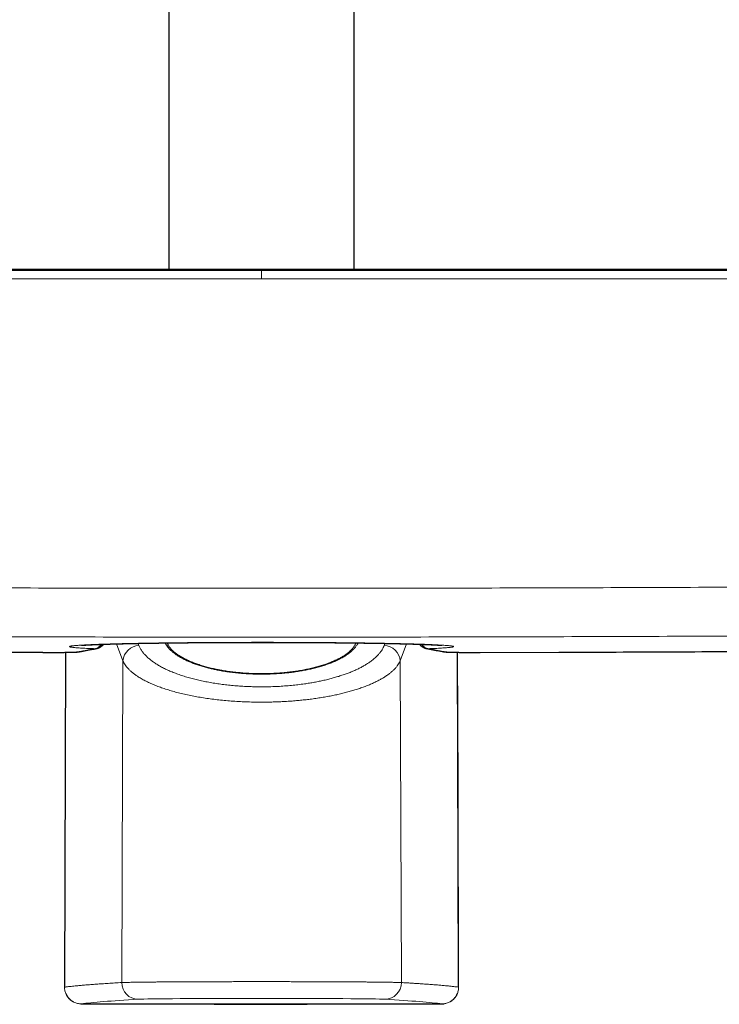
# Model space of a CAD drawing. Header units: millimetres. Extents: x 8 to 1162, y 12 to 2222.
# Tile 38 of 54: x 594 to 661, y 1521 to 1615. Entities that reach past the tile are written whole.
import ezdxf

# ---------------------------------------------------------------- set-up
doc = ezdxf.new("R2010")
doc.units = ezdxf.units.MM

msp = doc.modelspace()

# ---------------------------------------------------------------- linework, layer by layer
at = {"color": 7, "linetype": 'Continuous', "lineweight": 30}
for p, q in [((608.198, 1853.143), (608.198, 1591.376)), ((625.998, 1591.376), (625.998, 1853.143)), ((596.083, 1554.579), (596.083, 1554.58)), ((598.262, 1554.59), (598.167, 1522.417)), ((599.605, 1554.646), (599.581, 1554.642)), ((634.591, 1554.646), (634.615, 1554.642)), ((638.113, 1554.58), (645.675, 1554.6)), ((599.735, 1520.814), (599.769, 1520.812)), ((600.162, 1520.812), (611.184, 1520.812)), ((611.184, 1520.812), (617.098, 1520.812)), ((617.098, 1520.812), (623.012, 1520.812)), ((623.012, 1520.812), (634.034, 1520.812))]:
    msp.add_line(p, q, dxfattribs=at)
at = {"color": 8, "linetype": 'Continuous', "lineweight": 0}
for p, q in [((617.098, 1590.486), (617.098, 1591.084)), ((603.772, 1553.777), (603.162, 1555.404)), ((605.243, 1555.451), (605.316, 1555.256)), ((628.88, 1555.256), (628.953, 1555.451)), ((631.034, 1555.404), (630.424, 1553.777)), ((638.113, 1554.58), (645.664, 1554.602)), ((638.113, 1554.579), (638.113, 1554.58)), ((603.666, 1522.862), (603.772, 1553.777)), ((630.53, 1522.862), (630.424, 1553.777)), ((598.168, 1522.417), (598.167, 1522.417)), ((636.029, 1522.417), (636.028, 1522.417)), ((599.769, 1520.812), (600.162, 1520.812)), ((634.034, 1520.812), (634.427, 1520.812))]:
    msp.add_line(p, q, dxfattribs=at)
at = {"color": 8, "linetype": 'Continuous', "lineweight": 0, "flags": 128}
for points in [[(598.263, 1554.59), (598.259, 1553.323), (598.168, 1522.417)], [(599.581, 1554.642), (599.544, 1554.637), (599.451, 1554.632)], [(601.075, 1554.936), (601.168, 1554.941), (601.223, 1554.95)], [(633.121, 1554.936), (633.028, 1554.941), (632.973, 1554.95)], [(634.615, 1554.642), (634.652, 1554.637), (634.745, 1554.632)], [(636.028, 1522.417), (635.971, 1541.75), (635.933, 1554.59)]]:
    msp.add_lwpolyline(points, dxfattribs=at)
at = {"color": 7, "linetype": 'Continuous', "lineweight": 30, "flags": 128}
for points in [[(636.029, 1522.417), (635.993, 1534.592), (635.934, 1554.59)], [(599.769, 1520.812), (600.044, 1520.812), (600.162, 1520.812)], [(634.034, 1520.812), (634.309, 1520.812), (634.427, 1520.812)]]:
    msp.add_lwpolyline(points, dxfattribs=at)
at = {"color": 8, "linetype": 'Continuous', "lineweight": 0}
for centre, radius, start, end in [((605.407, 1553.616), 1.642, 93.15742, 174.35954), ((628.789, 1553.616), 1.642, 5.64046, 86.84258), ((605.259, 1522.85), 1.594, 179.57839, 269.55788), ((628.936, 1522.85), 1.594, 270.44212, 0.42161)]:
    msp.add_arc(centre, radius, start, end, dxfattribs=at)
for centre, major_axis, start_param, end_param in [((1168.453, 1520.502), (569.793, 0), 2.989392, 3.079204), ((617.098, 1521.24), (11.989, 0), 0.1522, 2.989392), ((65.742, 1520.502), (569.793, 0), 0.062388, 0.1522)]:
    msp.add_ellipse(centre, major_axis=major_axis, ratio=0.008727, start_param=start_param, end_param=end_param, dxfattribs=at)
for points, knots in [([(617.098, 1591.282), (614.19, 1591.282), (608.374, 1591.282), (598.291, 1591.282), (586.85, 1591.282), (576.183, 1591.282), (565.517, 1591.282), (554.852, 1591.282), (542.347, 1591.282), (530.137, 1591.282), (522.193, 1591.282), (518.221, 1591.282)], [0, 0, 0, 0, 0.088223, 0.176447, 0.305888, 0.43533, 0.50005, 0.629492, 0.758933, 0.879467, 1, 1, 1, 1]), ([(617.098, 1591.376), (617.098, 1591.376), (617.098, 1591.382), (617.098, 1591.36), (617.098, 1591.322), (617.098, 1591.289), (617.098, 1591.282)], [0, 0, 0, 0, 0.003684, 0.449657, 0.893533, 1, 1, 1, 1]), ([(617.098, 1591.084), (617.098, 1591.112), (617.098, 1591.167), (617.098, 1591.238), (617.098, 1591.266), (617.098, 1591.282)], [0, 0, 0, 0, 0.294917, 0.597543, 1, 1, 1, 1]), ([(617.098, 1591.282), (620.006, 1591.282), (625.822, 1591.282), (635.905, 1591.282), (647.346, 1591.282), (658.012, 1591.282), (668.678, 1591.282), (679.344, 1591.282), (691.849, 1591.282), (704.059, 1591.282), (712.003, 1591.282), (715.975, 1591.282)], [0, 0, 0, 0, 0.088223, 0.176447, 0.305888, 0.43533, 0.50005, 0.629492, 0.758933, 0.879467, 1, 1, 1, 1]), ([(518.205, 1590.486), (522.178, 1590.486), (530.123, 1590.486), (542.336, 1590.486), (554.842, 1590.486), (565.51, 1590.486), (576.177, 1590.486), (586.845, 1590.486), (598.288, 1590.486), (608.372, 1590.486), (614.189, 1590.486), (617.098, 1590.486)], [0, 0, 0, 0, 0.120533, 0.241067, 0.370508, 0.49995, 0.56467, 0.694112, 0.823553, 0.911777, 1, 1, 1, 1]), ([(715.99, 1590.486), (712.018, 1590.486), (704.073, 1590.486), (691.86, 1590.486), (679.354, 1590.486), (668.686, 1590.486), (658.019, 1590.486), (647.351, 1590.486), (635.908, 1590.486), (625.823, 1590.486), (620.006, 1590.486), (617.098, 1590.486)], [0, 0, 0, 0, 0.120533, 0.241067, 0.370508, 0.49995, 0.56467, 0.694112, 0.823553, 0.911777, 1, 1, 1, 1]), ([(519.3, 1561.248), (523.372, 1561.207), (531.517, 1561.126), (543.736, 1561.025), (555.955, 1560.938), (568.175, 1560.867), (580.395, 1560.812), (592.616, 1560.773), (604.837, 1560.749), (617.058, 1560.741), (629.279, 1560.749), (641.5, 1560.772), (653.721, 1560.812), (665.948, 1560.867), (678.181, 1560.937), (690.42, 1561.024), (702.659, 1561.126), (710.817, 1561.207), (714.896, 1561.248)], [0, 0, 0, 0, 0.0624745, 0.1249494, 0.1874242, 0.2498988, 0.3123733, 0.3748482, 0.437323, 0.4997975, 0.5622721, 0.6247469, 0.6872218, 0.7496963, 0.8122721, 0.8748482, 0.9374242, 1, 1, 1, 1]), ([(714.831, 1556.55), (710.761, 1556.51), (702.622, 1556.429), (690.411, 1556.329), (678.2, 1556.242), (665.988, 1556.172), (653.776, 1556.117), (641.563, 1556.078), (629.35, 1556.055), (617.137, 1556.047), (604.924, 1556.054), (592.711, 1556.078), (580.499, 1556.117), (568.28, 1556.172), (556.055, 1556.242), (543.824, 1556.328), (531.594, 1556.429), (523.441, 1556.51), (519.365, 1556.55)], [0, 0, 0, 0, 0.062475, 0.124949, 0.187424, 0.249899, 0.312374, 0.374848, 0.437323, 0.499798, 0.562272, 0.624747, 0.687222, 0.749697, 0.812272, 0.874848, 0.937424, 1, 1, 1, 1]), ([(601.075, 1554.936), (600.991, 1554.94), (600.824, 1554.946), (600.549, 1554.958), (600.257, 1554.972), (599.957, 1554.988), (599.687, 1555.004), (599.445, 1555.02), (599.233, 1555.037), (599.05, 1555.054), (598.901, 1555.071), (598.786, 1555.088), (598.705, 1555.105), (598.656, 1555.122), (598.64, 1555.139), (598.655, 1555.157), (598.703, 1555.174), (598.785, 1555.192), (598.901, 1555.209), (599.049, 1555.226), (599.227, 1555.243), (599.435, 1555.259), (599.673, 1555.275), (599.944, 1555.292), (600.248, 1555.308), (600.586, 1555.323), (600.954, 1555.339), (601.348, 1555.354), (601.766, 1555.369), (602.206, 1555.383), (602.672, 1555.396), (603.168, 1555.409), (603.694, 1555.422), (604.249, 1555.435), (604.827, 1555.447), (605.434, 1555.458), (606.067, 1555.469), (606.727, 1555.48), (607.407, 1555.489), (608.113, 1555.499), (608.845, 1555.507), (609.602, 1555.515), (610.374, 1555.522), (611.131, 1555.529), (611.871, 1555.534), (612.59, 1555.538), (613.316, 1555.542), (614.055, 1555.545), (614.806, 1555.547), (615.568, 1555.549), (616.332, 1555.55), (616.903, 1555.55), (617.474, 1555.55), (618.046, 1555.55), (618.811, 1555.549), (619.573, 1555.547), (620.338, 1555.544), (621.105, 1555.541), (621.872, 1555.537), (622.63, 1555.532), (623.37, 1555.526), (624.093, 1555.52), (624.796, 1555.513), (625.486, 1555.506), (626.168, 1555.498), (626.841, 1555.489), (627.502, 1555.479), (628.144, 1555.469), (628.76, 1555.458), (629.35, 1555.447), (629.913, 1555.435), (630.454, 1555.423), (630.977, 1555.411), (631.48, 1555.397), (631.962, 1555.383), (632.416, 1555.369), (632.839, 1555.354), (633.229, 1555.34), (633.588, 1555.324), (633.919, 1555.309), (634.223, 1555.293), (634.499, 1555.277), (634.747, 1555.26), (634.962, 1555.243), (635.143, 1555.226), (635.29, 1555.21), (635.404, 1555.193), (635.486, 1555.176), (635.538, 1555.158), (635.557, 1555.141), (635.542, 1555.124), (635.493, 1555.106), (635.412, 1555.089), (635.299, 1555.072), (635.155, 1555.055), (634.981, 1555.038), (634.773, 1555.022), (634.532, 1555.005), (634.257, 1554.989), (633.95, 1554.972), (633.651, 1554.958), (633.373, 1554.946), (633.205, 1554.94), (633.121, 1554.936)], [0, 0, 0, 0, 0.006671, 0.013342, 0.023283, 0.033233, 0.043183, 0.053125, 0.063355, 0.073594, 0.083834, 0.094064, 0.104007, 0.113959, 0.123911, 0.133855, 0.144087, 0.154328, 0.16457, 0.174802, 0.184746, 0.194698, 0.204651, 0.214595, 0.224828, 0.23507, 0.245312, 0.255545, 0.265488, 0.27544, 0.285391, 0.295334, 0.305566, 0.315808, 0.326049, 0.336281, 0.346776, 0.357282, 0.367787, 0.378282, 0.389119, 0.399968, 0.410816, 0.421653, 0.43131, 0.440976, 0.450641, 0.460298, 0.470219, 0.480149, 0.490078, 0.5, 0.502352, 0.512289, 0.522235, 0.53218, 0.542117, 0.552343, 0.562578, 0.572813, 0.583038, 0.592971, 0.602912, 0.612854, 0.622787, 0.633008, 0.643238, 0.653469, 0.66369, 0.673631, 0.683581, 0.693531, 0.703473, 0.713703, 0.723942, 0.734182, 0.744412, 0.754354, 0.764304, 0.774254, 0.784195, 0.794425, 0.804665, 0.814904, 0.825134, 0.835077, 0.845029, 0.85498, 0.864923, 0.875155, 0.885396, 0.895637, 0.905869, 0.915813, 0.925766, 0.935718, 0.945662, 0.955895, 0.966137, 0.976379, 0.986612, 0.993306, 1, 1, 1, 1]), ([(601.768, 1555.362), (601.758, 1555.352), (601.706, 1555.295), (601.605, 1555.209), (601.47, 1555.103), (601.335, 1555.021), (601.202, 1554.96), (601.117, 1554.944), (601.075, 1554.936)], [0, 0, 0, 0, 0.041079, 0.232823, 0.424733, 0.616623, 0.808382, 1, 1, 1, 1]), ([(605.316, 1555.256), (605.353, 1555.169), (605.426, 1554.995), (605.583, 1554.738), (605.771, 1554.488), (605.993, 1554.244), (606.247, 1554.007), (606.534, 1553.776), (606.853, 1553.55), (607.203, 1553.332), (607.577, 1553.126), (607.973, 1552.931), (608.388, 1552.748), (608.828, 1552.573), (609.293, 1552.406), (609.78, 1552.249), (610.284, 1552.105), (610.802, 1551.972), (611.334, 1551.85), (611.883, 1551.739), (612.447, 1551.639), (613.025, 1551.55), (613.616, 1551.473), (614.219, 1551.408), (614.833, 1551.356), (615.455, 1551.316), (616.082, 1551.288), (616.712, 1551.274), (617.352, 1551.272), (618.002, 1551.284), (618.66, 1551.311), (619.314, 1551.352), (619.961, 1551.407), (620.596, 1551.475), (621.176, 1551.551), (621.702, 1551.632), (622.177, 1551.714), (622.641, 1551.804), (623.098, 1551.903), (623.548, 1552.01), (623.988, 1552.126), (624.414, 1552.25), (624.826, 1552.381), (625.224, 1552.52), (625.607, 1552.666), (625.971, 1552.818), (626.321, 1552.978), (626.654, 1553.145), (626.97, 1553.32), (627.264, 1553.5), (627.563, 1553.702), (627.857, 1553.929), (628.138, 1554.18), (628.363, 1554.417), (628.54, 1554.638), (628.677, 1554.842), (628.793, 1555.048), (628.851, 1555.186), (628.88, 1555.256)], [0, 0, 0, 0, 0.020366, 0.040747, 0.061113, 0.080822, 0.100587, 0.120378, 0.140167, 0.159927, 0.179633, 0.198176, 0.216772, 0.235393, 0.254011, 0.272601, 0.291141, 0.309034, 0.32698, 0.344951, 0.36292, 0.380861, 0.39875, 0.416736, 0.43478, 0.452851, 0.470922, 0.488964, 0.506949, 0.525835, 0.544786, 0.563772, 0.582758, 0.601712, 0.620601, 0.635626, 0.650667, 0.665709, 0.680735, 0.696274, 0.71183, 0.727387, 0.742927, 0.758749, 0.774587, 0.790425, 0.806248, 0.82259, 0.838948, 0.855307, 0.871649, 0.892732, 0.913832, 0.934916, 0.95118, 0.967458, 0.983736, 1, 1, 1, 1]), ([(611.806, 1553.124), (611.656, 1553.165), (611.354, 1553.248), (610.929, 1553.385), (610.533, 1553.526), (610.168, 1553.673), (609.831, 1553.824), (609.516, 1553.981), (609.224, 1554.145), (608.955, 1554.313), (608.706, 1554.49), (608.477, 1554.677), (608.271, 1554.872), (608.093, 1555.071), (607.947, 1555.274), (607.858, 1555.415), (607.826, 1555.488), (607.824, 1555.492)], [0, 0, 0, 0, 0.072812, 0.14569, 0.218505, 0.286831, 0.355341, 0.423953, 0.492573, 0.561104, 0.629443, 0.70246, 0.77568, 0.849008, 0.922343, 0.995577, 1, 1, 1, 1]), ([(626.371, 1555.492), (626.369, 1555.488), (626.335, 1555.409), (626.239, 1555.258), (626.08, 1555.041), (625.882, 1554.828), (625.651, 1554.618), (625.387, 1554.414), (625.092, 1554.216), (624.765, 1554.026), (624.414, 1553.846), (624.039, 1553.677), (623.643, 1553.519), (623.22, 1553.369), (622.775, 1553.229), (622.307, 1553.1), (621.831, 1552.985), (621.348, 1552.883), (620.861, 1552.794), (620.359, 1552.715), (619.846, 1552.648), (619.323, 1552.592), (618.804, 1552.549), (618.29, 1552.518), (617.783, 1552.498), (617.273, 1552.489), (616.762, 1552.491), (616.253, 1552.503), (615.719, 1552.527), (615.163, 1552.566), (614.587, 1552.621), (614.021, 1552.689), (613.469, 1552.771), (612.979, 1552.857), (612.547, 1552.945), (612.169, 1553.031), (611.927, 1553.093), (611.806, 1553.124)], [0, 0, 0, 0, 0.001922, 0.033917, 0.065812, 0.097836, 0.129972, 0.162162, 0.194347, 0.226471, 0.258487, 0.289114, 0.319855, 0.350651, 0.38144, 0.412168, 0.442785, 0.471238, 0.499796, 0.528403, 0.557006, 0.585555, 0.614003, 0.640647, 0.667379, 0.694157, 0.720934, 0.747666, 0.77431, 0.805417, 0.836626, 0.867873, 0.899087, 0.930199, 0.953461, 0.976737, 1, 1, 1, 1]), ([(632.428, 1555.362), (632.437, 1555.352), (632.489, 1555.295), (632.59, 1555.209), (632.726, 1555.103), (632.861, 1555.021), (632.994, 1554.96), (633.078, 1554.944), (633.121, 1554.936)], [0, 0, 0, 0, 0.0411148, 0.2328515, 0.4247546, 0.6166369, 0.8083896, 1, 1, 1, 1]), ([(599.451, 1554.632), (599.439, 1554.63), (599.416, 1554.626), (599.35, 1554.621), (599.264, 1554.616), (599.154, 1554.611), (599.023, 1554.606), (598.87, 1554.602), (598.698, 1554.598), (598.508, 1554.594), (598.299, 1554.591), (598.073, 1554.588), (597.833, 1554.585), (597.582, 1554.583), (597.324, 1554.581), (597.058, 1554.58), (596.787, 1554.579), (596.532, 1554.579), (596.297, 1554.579), (596.154, 1554.579), (596.083, 1554.58)], [0, 0, 0, 0, 0.057177, 0.114556, 0.171938, 0.229118, 0.286302, 0.34369, 0.401086, 0.458282, 0.515791, 0.573517, 0.631259, 0.688791, 0.744987, 0.801366, 0.857736, 0.913922, 0.956962, 1, 1, 1, 1]), ([(601.075, 1554.936), (600.861, 1554.897), (600.468, 1554.825), (599.929, 1554.724), (599.61, 1554.662), (599.451, 1554.632)], [0, 0, 0, 0, 0.375717, 0.687855, 1, 1, 1, 1]), ([(633.121, 1554.936), (633.335, 1554.897), (633.728, 1554.825), (634.267, 1554.724), (634.585, 1554.662), (634.745, 1554.632)], [0, 0, 0, 0, 0.375717, 0.687855, 1, 1, 1, 1]), ([(634.745, 1554.632), (634.756, 1554.63), (634.78, 1554.626), (634.846, 1554.621), (634.932, 1554.616), (635.041, 1554.611), (635.173, 1554.606), (635.326, 1554.602), (635.498, 1554.598), (635.688, 1554.594), (635.897, 1554.591), (636.123, 1554.588), (636.363, 1554.585), (636.614, 1554.583), (636.872, 1554.581), (637.137, 1554.58), (637.409, 1554.579), (637.664, 1554.579), (637.899, 1554.579), (638.042, 1554.579), (638.113, 1554.58)], [0, 0, 0, 0, 0.0571767, 0.1145559, 0.1719377, 0.2291181, 0.2863018, 0.3436897, 0.4010864, 0.4582824, 0.5157906, 0.5735166, 0.6312595, 0.6887908, 0.7449871, 0.8013659, 0.8577364, 0.9139215, 0.9569618, 1, 1, 1, 1]), ([(630.424, 1553.777), (630.392, 1553.71), (630.329, 1553.575), (630.202, 1553.375), (630.052, 1553.177), (629.876, 1552.979), (629.672, 1552.783), (629.441, 1552.588), (629.185, 1552.396), (628.906, 1552.21), (628.605, 1552.03), (628.283, 1551.855), (627.938, 1551.686), (627.568, 1551.52), (627.171, 1551.358), (626.747, 1551.201), (626.302, 1551.05), (625.847, 1550.91), (625.386, 1550.78), (624.92, 1550.66), (624.439, 1550.547), (623.938, 1550.441), (623.417, 1550.34), (622.876, 1550.247), (622.322, 1550.161), (621.775, 1550.087), (621.237, 1550.024), (620.71, 1549.969), (620.177, 1549.922), (619.632, 1549.882), (619.076, 1549.85), (618.511, 1549.825), (617.943, 1549.809), (617.326, 1549.8), (616.661, 1549.802), (615.95, 1549.816), (615.24, 1549.844), (614.537, 1549.884), (613.842, 1549.936), (613.161, 1550.001), (612.493, 1550.078), (611.84, 1550.166), (611.202, 1550.266), (610.581, 1550.377), (609.979, 1550.498), (609.393, 1550.631), (608.824, 1550.776), (608.273, 1550.932), (607.747, 1551.098), (607.248, 1551.273), (606.779, 1551.456), (606.333, 1551.65), (605.913, 1551.854), (605.521, 1552.069), (605.191, 1552.273), (604.915, 1552.465), (604.686, 1552.644), (604.479, 1552.825), (604.292, 1553.009), (604.127, 1553.198), (603.985, 1553.389), (603.864, 1553.582), (603.803, 1553.712), (603.772, 1553.777)], [0, 0, 0, 0, 0.015715, 0.031443, 0.047171, 0.062885, 0.079055, 0.095239, 0.111423, 0.127593, 0.143386, 0.159194, 0.175001, 0.190794, 0.207098, 0.223421, 0.239742, 0.256046, 0.271119, 0.286206, 0.301293, 0.316365, 0.331938, 0.347528, 0.363117, 0.37869, 0.392754, 0.406831, 0.420908, 0.434972, 0.449474, 0.463991, 0.478508, 0.493011, 0.511105, 0.529254, 0.547433, 0.565612, 0.583763, 0.601858, 0.619811, 0.637816, 0.655848, 0.673881, 0.691889, 0.709845, 0.728376, 0.746957, 0.765567, 0.784178, 0.802764, 0.821298, 0.840706, 0.860128, 0.879537, 0.89447, 0.909414, 0.924359, 0.939292, 0.954463, 0.969646, 0.984829, 1, 1, 1, 1]), ([(598.168, 1522.417), (598.224, 1522.425), (598.348, 1522.442), (598.56, 1522.468), (598.801, 1522.496), (599.059, 1522.524), (599.373, 1522.555), (599.751, 1522.59), (600.204, 1522.629), (600.692, 1522.668), (601.215, 1522.707), (601.774, 1522.746), (602.368, 1522.784), (602.995, 1522.823), (603.442, 1522.849), (603.666, 1522.862)], [0, 0, 0, 0, 0.051912, 0.114183, 0.176455, 0.238734, 0.301013, 0.388342, 0.475674, 0.563005, 0.650334, 0.737749, 0.825167, 0.912585, 1, 1, 1, 1]), ([(598.168, 1522.417), (598.169, 1522.358), (598.173, 1522.239), (598.203, 1522.063), (598.252, 1521.89), (598.32, 1521.723), (598.407, 1521.565), (598.511, 1521.417), (598.631, 1521.282), (598.765, 1521.162), (598.912, 1521.057), (599.07, 1520.969), (599.237, 1520.899), (599.41, 1520.85), (599.577, 1520.82), (599.687, 1520.816), (599.735, 1520.814)], [0, 0, 0, 0, 0.071567, 0.143133, 0.215478, 0.288055, 0.3604, 0.432859, 0.50555, 0.578009, 0.650508, 0.72324, 0.795739, 0.86822, 0.940933, 1, 1, 1, 1]), ([(603.666, 1522.862), (603.701, 1522.863), (603.772, 1522.867), (603.918, 1522.871), (604.09, 1522.876), (604.293, 1522.881), (604.514, 1522.885), (604.75, 1522.89), (604.997, 1522.894), (605.265, 1522.897), (605.556, 1522.901), (605.871, 1522.905), (606.209, 1522.908), (606.567, 1522.912), (606.94, 1522.915), (607.328, 1522.919), (607.729, 1522.922), (608.147, 1522.925), (608.584, 1522.927), (609.04, 1522.93), (609.516, 1522.933), (610.005, 1522.935), (610.503, 1522.937), (611.007, 1522.939), (611.518, 1522.941), (612.038, 1522.943), (612.571, 1522.945), (613.118, 1522.946), (613.678, 1522.947), (614.244, 1522.948), (614.809, 1522.949), (615.373, 1522.95), (615.935, 1522.95), (616.499, 1522.95), (617.069, 1522.95), (617.645, 1522.95), (618.225, 1522.95), (618.804, 1522.95), (619.373, 1522.949), (619.934, 1522.948), (620.484, 1522.947), (621.028, 1522.946), (621.57, 1522.945), (622.11, 1522.943), (622.646, 1522.941), (623.171, 1522.939), (623.681, 1522.937), (624.174, 1522.935), (624.65, 1522.933), (625.113, 1522.93), (625.567, 1522.928), (626.01, 1522.925), (626.441, 1522.922), (626.854, 1522.919), (627.246, 1522.915), (627.617, 1522.912), (627.965, 1522.909), (628.295, 1522.905), (628.609, 1522.902), (628.905, 1522.898), (629.182, 1522.894), (629.437, 1522.89), (629.679, 1522.885), (629.902, 1522.881), (630.105, 1522.876), (630.278, 1522.871), (630.423, 1522.867), (630.495, 1522.863), (630.53, 1522.862)], [0, 0, 0, 0, 0.016737, 0.033503, 0.050278, 0.067043, 0.08378, 0.098425, 0.113083, 0.12774, 0.142385, 0.157455, 0.172539, 0.187623, 0.202693, 0.217338, 0.231995, 0.246653, 0.261297, 0.276367, 0.291451, 0.306535, 0.321605, 0.33625, 0.350907, 0.365564, 0.380208, 0.395278, 0.410361, 0.425445, 0.440514, 0.455158, 0.469815, 0.484472, 0.499116, 0.514185, 0.529268, 0.544351, 0.55942, 0.574064, 0.588721, 0.603377, 0.618021, 0.63309, 0.648173, 0.663256, 0.678325, 0.692969, 0.707626, 0.722282, 0.736926, 0.751996, 0.767079, 0.782162, 0.797231, 0.811875, 0.826532, 0.841189, 0.855834, 0.870903, 0.885987, 0.90107, 0.91614, 0.932893, 0.949674, 0.966465, 0.983247, 1, 1, 1, 1]), ([(630.53, 1522.862), (630.69, 1522.853), (631.01, 1522.834), (631.468, 1522.807), (631.909, 1522.779), (632.332, 1522.751), (632.789, 1522.72), (633.271, 1522.686), (633.767, 1522.647), (634.23, 1522.609), (634.659, 1522.571), (635.054, 1522.532), (635.414, 1522.494), (635.743, 1522.456), (635.933, 1522.43), (636.028, 1522.417)], [0, 0, 0, 0, 0.0622704, 0.1245419, 0.1868133, 0.2490925, 0.3113718, 0.3974077, 0.4834463, 0.5694848, 0.6555208, 0.7416393, 0.8277604, 0.9138815, 1, 1, 1, 1]), ([(634.628, 1520.826), (634.681, 1520.834), (634.793, 1520.85), (634.96, 1520.901), (635.126, 1520.969), (635.284, 1521.057), (635.43, 1521.161), (635.564, 1521.282), (635.684, 1521.416), (635.788, 1521.563), (635.874, 1521.721), (635.943, 1521.887), (635.992, 1522.06), (636.023, 1522.238), (636.026, 1522.357), (636.028, 1522.417)], [0, 0, 0, 0, 0.06919, 0.146782, 0.224621, 0.302212, 0.379684, 0.457402, 0.534873, 0.612302, 0.689978, 0.767407, 0.844856, 0.922551, 1, 1, 1, 1])]:
    msp.add_open_spline(points, degree=3, knots=knots, dxfattribs=at)
at = {"color": 7, "linetype": 'Continuous', "lineweight": 30}
for points, knots in [([(617.098, 1591.376), (616.529, 1591.376), (615.401, 1591.376), (613.724, 1591.376), (612.078, 1591.376), (610.463, 1591.376), (608.879, 1591.376), (607.325, 1591.376), (605.753, 1591.376), (604.165, 1591.376), (602.562, 1591.376), (600.997, 1591.376), (599.469, 1591.376), (597.978, 1591.376), (596.524, 1591.376), (595.108, 1591.376), (593.728, 1591.376), (592.386, 1591.376), (591.089, 1591.376), (589.835, 1591.376), (588.626, 1591.376), (587.452, 1591.376), (586.308, 1591.376), (585.193, 1591.376), (584.108, 1591.376), (583.061, 1591.376), (582.051, 1591.376), (581.084, 1591.376), (580.158, 1591.376), (579.275, 1591.376), (578.427, 1591.376), (577.666, 1591.376), (576.988, 1591.376), (576.387, 1591.376), (575.809, 1591.376), (575.251, 1591.376), (574.638, 1591.376), (573.949, 1591.376), (573.167, 1591.376), (572.38, 1591.376), (571.591, 1591.376), (570.801, 1591.376), (569.981, 1591.376), (569.13, 1591.376), (568.248, 1591.376), (567.335, 1591.376), (566.358, 1591.376), (565.316, 1591.376), (564.205, 1591.376), (563.056, 1591.376), (561.871, 1591.376), (560.648, 1591.376), (559.388, 1591.376), (558.09, 1591.376), (556.755, 1591.376), (555.383, 1591.376), (553.982, 1591.376), (552.553, 1591.376), (551.096, 1591.376), (549.603, 1591.376), (548.065, 1591.376), (546.48, 1591.376), (544.849, 1591.376), (543.181, 1591.376), (541.476, 1591.376), (539.743, 1591.376), (537.985, 1591.376), (536.201, 1591.376), (534.381, 1591.376), (532.512, 1591.376), (530.593, 1591.376), (528.624, 1591.376), (526.618, 1591.376), (524.575, 1591.376), (522.494, 1591.376), (520.375, 1591.376), (518.95, 1591.376), (518.232, 1591.376)], [0, 0, 0, 0, 0.017268, 0.034225, 0.050871, 0.067206, 0.08323, 0.098943, 0.114345, 0.130929, 0.147136, 0.162967, 0.178422, 0.193501, 0.208204, 0.22253, 0.236481, 0.250055, 0.263253, 0.275849, 0.288083, 0.299954, 0.311462, 0.322806, 0.333775, 0.344367, 0.354583, 0.364423, 0.373721, 0.382657, 0.39123, 0.39944, 0.405746, 0.411821, 0.417663, 0.423274, 0.42876, 0.436267, 0.444174, 0.45248, 0.460152, 0.468136, 0.476432, 0.48504, 0.49396, 0.503193, 0.512737, 0.523596, 0.534833, 0.546448, 0.55844, 0.57081, 0.583557, 0.596682, 0.610185, 0.624066, 0.638324, 0.652695, 0.66743, 0.68253, 0.697994, 0.714113, 0.73061, 0.747485, 0.764738, 0.782368, 0.800051, 0.818099, 0.83651, 0.855287, 0.874822, 0.894736, 0.91503, 0.935703, 0.956756, 0.978188, 1, 1, 1, 1]), ([(715.964, 1591.376), (715.395, 1591.376), (714.268, 1591.376), (712.591, 1591.376), (710.946, 1591.376), (709.331, 1591.376), (707.747, 1591.376), (706.194, 1591.376), (704.622, 1591.376), (703.034, 1591.376), (701.432, 1591.376), (699.867, 1591.376), (698.339, 1591.376), (696.849, 1591.376), (695.395, 1591.376), (693.979, 1591.376), (692.6, 1591.376), (691.258, 1591.376), (689.96, 1591.376), (688.707, 1591.376), (687.498, 1591.376), (686.324, 1591.376), (685.18, 1591.376), (684.065, 1591.376), (682.981, 1591.376), (681.934, 1591.376), (680.924, 1591.376), (679.957, 1591.376), (679.031, 1591.376), (678.148, 1591.376), (677.3, 1591.376), (676.54, 1591.376), (675.861, 1591.376), (675.26, 1591.376), (674.683, 1591.376), (674.124, 1591.376), (673.511, 1591.376), (672.823, 1591.376), (672.041, 1591.376), (671.254, 1591.376), (670.464, 1591.376), (669.675, 1591.376), (668.854, 1591.376), (668.003, 1591.376), (667.122, 1591.376), (666.209, 1591.376), (665.232, 1591.376), (664.189, 1591.376), (663.078, 1591.376), (661.93, 1591.376), (660.744, 1591.376), (659.521, 1591.376), (658.261, 1591.376), (656.963, 1591.376), (655.628, 1591.376), (654.256, 1591.376), (652.855, 1591.376), (651.426, 1591.376), (649.969, 1591.376), (648.476, 1591.376), (646.937, 1591.376), (645.353, 1591.376), (643.721, 1591.376), (642.053, 1591.376), (640.347, 1591.376), (638.615, 1591.376), (636.856, 1591.376), (635.072, 1591.376), (633.251, 1591.376), (631.382, 1591.376), (629.463, 1591.376), (627.493, 1591.376), (625.487, 1591.376), (623.443, 1591.376), (621.361, 1591.376), (619.242, 1591.376), (617.817, 1591.376), (617.098, 1591.376)], [0, 0, 0, 0, 0.017268, 0.034225, 0.050871, 0.067206, 0.08323, 0.098943, 0.114345, 0.130929, 0.147136, 0.162967, 0.178422, 0.193501, 0.208204, 0.22253, 0.236481, 0.250055, 0.263253, 0.275849, 0.288083, 0.299954, 0.311462, 0.322806, 0.333775, 0.344367, 0.354583, 0.364423, 0.373721, 0.382657, 0.39123, 0.39944, 0.405746, 0.411821, 0.417663, 0.423274, 0.42876, 0.436267, 0.444174, 0.45248, 0.460152, 0.468136, 0.476432, 0.48504, 0.49396, 0.503193, 0.512737, 0.523596, 0.534833, 0.546448, 0.55844, 0.57081, 0.583557, 0.596682, 0.610185, 0.624066, 0.638324, 0.652695, 0.66743, 0.68253, 0.697994, 0.714113, 0.73061, 0.747485, 0.764738, 0.782368, 0.800051, 0.818099, 0.83651, 0.855287, 0.874822, 0.894736, 0.91503, 0.935703, 0.956756, 0.978188, 1, 1, 1, 1]), ([(599.79, 1555.261), (599.789, 1555.261), (599.788, 1555.261), (599.796, 1555.262), (599.812, 1555.264), (599.837, 1555.266), (599.873, 1555.269), (599.919, 1555.273), (599.975, 1555.277), (600.042, 1555.282), (600.119, 1555.287), (600.208, 1555.292), (600.307, 1555.298), (600.417, 1555.304), (600.538, 1555.311), (600.67, 1555.317), (600.813, 1555.324), (600.965, 1555.331), (601.129, 1555.338), (601.303, 1555.345), (601.487, 1555.352), (601.681, 1555.359), (601.885, 1555.366), (602.098, 1555.373), (602.32, 1555.38), (602.55, 1555.387), (602.788, 1555.394), (603.033, 1555.401), (603.286, 1555.408), (603.546, 1555.414), (603.815, 1555.421), (604.09, 1555.427), (604.373, 1555.434), (604.664, 1555.44), (604.962, 1555.446), (605.268, 1555.452), (605.582, 1555.457), (605.902, 1555.463), (606.229, 1555.469), (606.56, 1555.474), (606.897, 1555.479), (607.238, 1555.484), (607.583, 1555.489), (607.933, 1555.494), (608.288, 1555.498), (608.647, 1555.502), (609.011, 1555.506), (609.38, 1555.51), (609.754, 1555.514), (610.133, 1555.518), (610.516, 1555.521), (610.905, 1555.524), (611.298, 1555.527), (611.693, 1555.53), (612.09, 1555.533), (612.488, 1555.535), (612.888, 1555.538), (613.29, 1555.54), (613.693, 1555.541), (614.098, 1555.543), (614.504, 1555.544), (614.912, 1555.546), (615.321, 1555.547), (615.732, 1555.547), (616.145, 1555.548), (616.559, 1555.548), (616.975, 1555.548), (617.391, 1555.548), (617.807, 1555.548), (618.221, 1555.548), (618.633, 1555.547), (619.044, 1555.546), (619.453, 1555.545), (619.86, 1555.544), (620.266, 1555.542), (620.669, 1555.541), (621.072, 1555.539), (621.472, 1555.537), (621.871, 1555.534), (622.268, 1555.532), (622.664, 1555.529), (623.058, 1555.526), (623.449, 1555.523), (623.836, 1555.52), (624.219, 1555.516), (624.596, 1555.513), (624.969, 1555.509), (625.336, 1555.505), (625.699, 1555.501), (626.057, 1555.496), (626.41, 1555.492), (626.759, 1555.487), (627.102, 1555.482), (627.441, 1555.477), (627.775, 1555.472), (628.105, 1555.466), (628.429, 1555.461), (628.748, 1555.455), (629.06, 1555.449), (629.363, 1555.443), (629.659, 1555.437), (629.948, 1555.431), (630.228, 1555.424), (630.502, 1555.418), (630.767, 1555.411), (631.025, 1555.405), (631.275, 1555.398), (631.518, 1555.391), (631.752, 1555.384), (631.979, 1555.377), (632.199, 1555.37), (632.41, 1555.363), (632.613, 1555.355), (632.805, 1555.348), (632.987, 1555.341), (633.158, 1555.334), (633.319, 1555.327), (633.469, 1555.32), (633.608, 1555.313), (633.737, 1555.307), (633.855, 1555.3), (633.962, 1555.294), (634.057, 1555.288), (634.141, 1555.282), (634.214, 1555.277), (634.275, 1555.273), (634.324, 1555.269), (634.362, 1555.266), (634.388, 1555.263), (634.402, 1555.262), (634.408, 1555.261), (634.407, 1555.261), (634.407, 1555.261)], [0, 0, 0, 0, 0.001721, 0.006417, 0.011397, 0.016775, 0.022399, 0.028265, 0.03436, 0.040671, 0.047182, 0.053877, 0.060739, 0.067753, 0.074906, 0.082184, 0.089578, 0.097079, 0.10468, 0.112375, 0.12016, 0.128033, 0.135965, 0.144002, 0.152039, 0.160076, 0.168118, 0.176164, 0.184218, 0.192284, 0.200364, 0.208462, 0.216583, 0.224729, 0.232907, 0.241119, 0.24937, 0.257649, 0.26594, 0.274223, 0.282477, 0.290708, 0.298923, 0.307128, 0.31533, 0.323534, 0.331745, 0.339969, 0.348213, 0.356483, 0.364785, 0.373127, 0.381498, 0.389848, 0.398164, 0.406457, 0.414733, 0.422996, 0.43125, 0.4395, 0.447752, 0.456008, 0.464273, 0.472552, 0.480849, 0.489169, 0.497516, 0.505883, 0.514238, 0.522561, 0.53086, 0.539138, 0.547402, 0.555656, 0.563905, 0.572154, 0.580406, 0.588668, 0.596942, 0.605235, 0.613551, 0.621895, 0.630258, 0.638596, 0.6469, 0.655176, 0.66343, 0.671667, 0.679891, 0.688108, 0.696324, 0.704541, 0.712765, 0.721001, 0.729252, 0.737524, 0.745823, 0.754138, 0.762408, 0.770634, 0.778824, 0.786984, 0.795119, 0.803232, 0.811327, 0.819409, 0.827481, 0.835547, 0.843611, 0.851674, 0.859741, 0.867812, 0.875883, 0.883852, 0.891713, 0.899492, 0.907187, 0.914794, 0.922308, 0.929722, 0.937027, 0.944211, 0.951261, 0.958161, 0.964895, 0.971441, 0.977782, 0.983896, 0.989765, 0.994786, 0.999406, 1, 1, 1, 1]), ([(601.223, 1554.95), (601.224, 1554.95), (601.255, 1554.954), (601.312, 1554.969), (601.394, 1554.995), (601.473, 1555.026), (601.549, 1555.063), (601.623, 1555.106), (601.697, 1555.155), (601.771, 1555.21), (601.845, 1555.273), (601.904, 1555.327), (601.936, 1555.361), (601.943, 1555.368)], [0, 0, 0, 0, 0.002497, 0.083391, 0.167087, 0.254639, 0.347313, 0.446651, 0.554548, 0.67339, 0.806218, 0.957285, 1, 1, 1, 1]), ([(626.163, 1555.495), (626.161, 1555.491), (626.148, 1555.453), (626.115, 1555.38), (626.062, 1555.276), (626, 1555.173), (625.93, 1555.071), (625.85, 1554.97), (625.763, 1554.869), (625.667, 1554.768), (625.562, 1554.669), (625.45, 1554.571), (625.329, 1554.474), (625.2, 1554.378), (625.063, 1554.283), (624.918, 1554.189), (624.764, 1554.097), (624.603, 1554.006), (624.434, 1553.918), (624.258, 1553.831), (624.075, 1553.746), (623.884, 1553.663), (623.687, 1553.583), (623.484, 1553.505), (623.275, 1553.43), (623.06, 1553.357), (622.839, 1553.287), (622.612, 1553.219), (622.379, 1553.154), (622.141, 1553.092), (621.898, 1553.033), (621.651, 1552.977), (621.4, 1552.923), (621.144, 1552.873), (620.885, 1552.826), (620.622, 1552.782), (620.356, 1552.742), (620.089, 1552.705), (619.819, 1552.671), (619.546, 1552.64), (619.27, 1552.613), (618.991, 1552.588), (618.709, 1552.567), (618.425, 1552.55), (618.14, 1552.535), (617.854, 1552.524), (617.569, 1552.517), (617.283, 1552.513), (616.999, 1552.512), (616.717, 1552.515), (616.435, 1552.521), (616.153, 1552.531), (615.871, 1552.544), (615.589, 1552.56), (615.307, 1552.58), (615.029, 1552.603), (614.753, 1552.629), (614.48, 1552.659), (614.209, 1552.691), (613.94, 1552.727), (613.673, 1552.767), (613.41, 1552.809), (613.185, 1552.849), (613.002, 1552.883), (612.821, 1552.919), (612.609, 1552.963), (612.362, 1553.018), (612.121, 1553.076), (611.884, 1553.136), (611.652, 1553.2), (611.424, 1553.267), (611.202, 1553.336), (610.986, 1553.408), (610.775, 1553.482), (610.57, 1553.559), (610.371, 1553.639), (610.18, 1553.72), (609.997, 1553.803), (609.821, 1553.888), (609.652, 1553.975), (609.489, 1554.065), (609.334, 1554.156), (609.186, 1554.249), (609.045, 1554.343), (608.913, 1554.439), (608.789, 1554.536), (608.674, 1554.633), (608.567, 1554.731), (608.47, 1554.829), (608.381, 1554.928), (608.3, 1555.026), (608.228, 1555.126), (608.163, 1555.226), (608.107, 1555.327), (608.064, 1555.417), (608.043, 1555.473), (608.035, 1555.495)], [0, 0, 0, 0, 0.001347, 0.013528, 0.025502, 0.037314, 0.04904, 0.06051, 0.071971, 0.083391, 0.094736, 0.105982, 0.117058, 0.128254, 0.139391, 0.15049, 0.161573, 0.172658, 0.183794, 0.194732, 0.205729, 0.216741, 0.227717, 0.238614, 0.249424, 0.260207, 0.271042, 0.281837, 0.292608, 0.303375, 0.314142, 0.32482, 0.335461, 0.346109, 0.35674, 0.367334, 0.377875, 0.388395, 0.398781, 0.409219, 0.419697, 0.430206, 0.440734, 0.451268, 0.461797, 0.472306, 0.482786, 0.493227, 0.503619, 0.513954, 0.52424, 0.534558, 0.544973, 0.555445, 0.56594, 0.57641, 0.586817, 0.597184, 0.607683, 0.618186, 0.6287, 0.63924, 0.649819, 0.656241, 0.661853, 0.672467, 0.683067, 0.693679, 0.704316, 0.714996, 0.725737, 0.736565, 0.747239, 0.758097, 0.769004, 0.779925, 0.790812, 0.801634, 0.812485, 0.823427, 0.834426, 0.845473, 0.856561, 0.867684, 0.878833, 0.889999, 0.901177, 0.912359, 0.923541, 0.934721, 0.94592, 0.95729, 0.96879, 0.98043, 0.992224, 1, 1, 1, 1]), ([(632.253, 1555.368), (632.279, 1555.342), (632.33, 1555.291), (632.408, 1555.224), (632.485, 1555.164), (632.561, 1555.113), (632.637, 1555.068), (632.715, 1555.03), (632.794, 1554.997), (632.875, 1554.972), (632.935, 1554.955), (632.969, 1554.951), (632.973, 1554.95)], [0, 0, 0, 0, 0.153032, 0.297629, 0.424534, 0.537958, 0.640947, 0.735849, 0.824507, 0.908388, 0.98867, 1, 1, 1, 1]), ([(596.083, 1554.58), (592.419, 1554.589), (585.091, 1554.609), (573.497, 1554.659), (564.872, 1554.703), (559.911, 1554.738), (559.217, 1554.743)], [0, 0, 0, 0, 0.2981444, 0.5962893, 0.9435262, 1, 1, 1, 1]), ([(596.083, 1554.579), (596.112, 1554.579), (596.2, 1554.579), (596.342, 1554.579), (596.51, 1554.579), (596.676, 1554.579), (596.847, 1554.579), (597.02, 1554.58), (597.193, 1554.581), (597.364, 1554.581), (597.53, 1554.582), (597.692, 1554.584), (597.85, 1554.585), (598.002, 1554.587), (598.148, 1554.588), (598.288, 1554.59), (598.422, 1554.592), (598.549, 1554.594), (598.67, 1554.597), (598.784, 1554.599), (598.893, 1554.602), (598.994, 1554.605), (599.089, 1554.608), (599.177, 1554.611), (599.258, 1554.614), (599.333, 1554.618), (599.402, 1554.622), (599.475, 1554.628), (599.536, 1554.635), (599.571, 1554.64), (599.581, 1554.642)], [0, 0, 0, 0, 0.017376, 0.052665, 0.084399, 0.118428, 0.152402, 0.188576, 0.224734, 0.260854, 0.296916, 0.332898, 0.368785, 0.404566, 0.440236, 0.475798, 0.511257, 0.546575, 0.582052, 0.617885, 0.654057, 0.690557, 0.727387, 0.764587, 0.802266, 0.840692, 0.880533, 0.923884, 0.978061, 1, 1, 1, 1]), ([(599.604, 1554.646), (599.67, 1554.659), (599.83, 1554.69), (600.099, 1554.741), (600.413, 1554.8), (600.744, 1554.862), (601.013, 1554.911), (601.175, 1554.941), (601.221, 1554.949)], [0, 0, 0, 0, 0.129075, 0.31898, 0.519398, 0.720012, 0.920823, 1, 1, 1, 1]), ([(632.974, 1554.949), (633.028, 1554.939), (633.199, 1554.908), (633.476, 1554.857), (633.805, 1554.796), (634.125, 1554.735), (634.386, 1554.686), (634.539, 1554.656), (634.591, 1554.646)], [0, 0, 0, 0, 0.092906, 0.293926, 0.494868, 0.695664, 0.896263, 1, 1, 1, 1]), ([(634.615, 1554.642), (634.619, 1554.641), (634.64, 1554.638), (634.691, 1554.631), (634.761, 1554.625), (634.834, 1554.62), (634.909, 1554.616), (634.989, 1554.612), (635.079, 1554.609), (635.174, 1554.606), (635.276, 1554.603), (635.385, 1554.6), (635.501, 1554.597), (635.622, 1554.595), (635.749, 1554.593), (635.882, 1554.591), (636.02, 1554.589), (636.164, 1554.587), (636.313, 1554.585), (636.468, 1554.584), (636.629, 1554.583), (636.794, 1554.582), (636.963, 1554.581), (637.135, 1554.58), (637.311, 1554.58), (637.49, 1554.579), (637.668, 1554.579), (637.843, 1554.579), (637.99, 1554.579), (638.08, 1554.579), (638.113, 1554.579)], [0, 0, 0, 0, 0.010011, 0.047018, 0.102229, 0.143906, 0.182176, 0.222831, 0.261582, 0.299406, 0.336685, 0.373563, 0.410094, 0.446288, 0.482142, 0.517636, 0.552859, 0.588162, 0.623609, 0.659205, 0.694952, 0.730841, 0.766858, 0.802985, 0.839203, 0.875488, 0.911823, 0.946531, 0.980221, 1, 1, 1, 1]), ([(645.664, 1554.602), (646.811, 1554.605), (651.621, 1554.619), (660.699, 1554.659), (672.896, 1554.724), (681.43, 1554.786), (685.697, 1554.817)], [0, 0, 0, 0, 0.085925, 0.360478, 0.680239, 1, 1, 1, 1]), ([(598.292, 1521.8), (598.293, 1521.799), (598.308, 1521.759), (598.345, 1521.683), (598.404, 1521.574), (598.473, 1521.471), (598.548, 1521.374), (598.631, 1521.284), (598.719, 1521.202), (598.812, 1521.128), (598.912, 1521.061), (598.983, 1521.018), (599.022, 1521), (599.024, 1520.999)], [0, 0, 0, 0, 0.003649, 0.116198, 0.228379, 0.339986, 0.450866, 0.560937, 0.668951, 0.776069, 0.884244, 0.993478, 1, 1, 1, 1]), ([(635.322, 1521.088), (635.339, 1521.099), (635.391, 1521.133), (635.471, 1521.197), (635.56, 1521.279), (635.642, 1521.367), (635.716, 1521.461), (635.783, 1521.56), (635.842, 1521.666), (635.879, 1521.739), (635.894, 1521.777), (635.894, 1521.777)], [0, 0, 0, 0, 0.067866, 0.203224, 0.337581, 0.469537, 0.600151, 0.732046, 0.86524, 0.999694, 1, 1, 1, 1]), ([(609.549, 1520.812), (609.687, 1520.812), (610.104, 1520.811), (610.808, 1520.809), (611.667, 1520.806), (612.535, 1520.802), (613.398, 1520.798), (614.069, 1520.795), (614.552, 1520.792), (614.853, 1520.79), (615.151, 1520.788), (615.445, 1520.786), (615.727, 1520.784), (615.978, 1520.782), (616.192, 1520.781), (616.37, 1520.779), (616.498, 1520.778), (616.584, 1520.777), (616.64, 1520.777), (616.71, 1520.776), (616.808, 1520.775), (616.94, 1520.774), (617.039, 1520.773), (617.095, 1520.773)], [0, 0, 0, 0, 0.0551206, 0.1656828, 0.2797874, 0.3965075, 0.5110878, 0.6228536, 0.6631296, 0.7030276, 0.7425476, 0.7816897, 0.8199616, 0.8544825, 0.8813714, 0.9049937, 0.9253496, 0.9324529, 0.9390521, 0.9474792, 0.9604445, 0.9779514, 1, 1, 1, 1]), ([(617.095, 1520.773), (617.15, 1520.773), (617.249, 1520.774), (617.38, 1520.775), (617.478, 1520.776), (617.548, 1520.777), (617.604, 1520.777), (617.657, 1520.778), (617.751, 1520.779), (617.896, 1520.78), (618.115, 1520.781), (618.381, 1520.784), (618.69, 1520.786), (619.207, 1520.789), (619.928, 1520.794), (620.821, 1520.799), (621.703, 1520.803), (622.557, 1520.806), (623.4, 1520.809), (624.093, 1520.811), (624.505, 1520.812), (624.643, 1520.812)], [0, 0, 0, 0, 0.021858, 0.039266, 0.052224, 0.060733, 0.067244, 0.07425, 0.08175, 0.10492, 0.131825, 0.168722, 0.210743, 0.254535, 0.37415, 0.497143, 0.609829, 0.724454, 0.836433, 0.944998, 1, 1, 1, 1]), ([(617.095, 1520.776), (617.095, 1520.776), (617.096, 1520.775), (617.097, 1520.797), (617.098, 1520.812)], [0, 0, 0, 0, 0.328134, 1, 1, 1, 1]), ([(634.427, 1520.812), (634.488, 1520.813), (634.555, 1520.813), (634.621, 1520.825), (634.628, 1520.826)], [0, 0, 0, 0, 0.897054, 1, 1, 1, 1])]:
    msp.add_open_spline(points, degree=3, knots=knots, dxfattribs=at)

doc.saveas('drawing.dxf')
